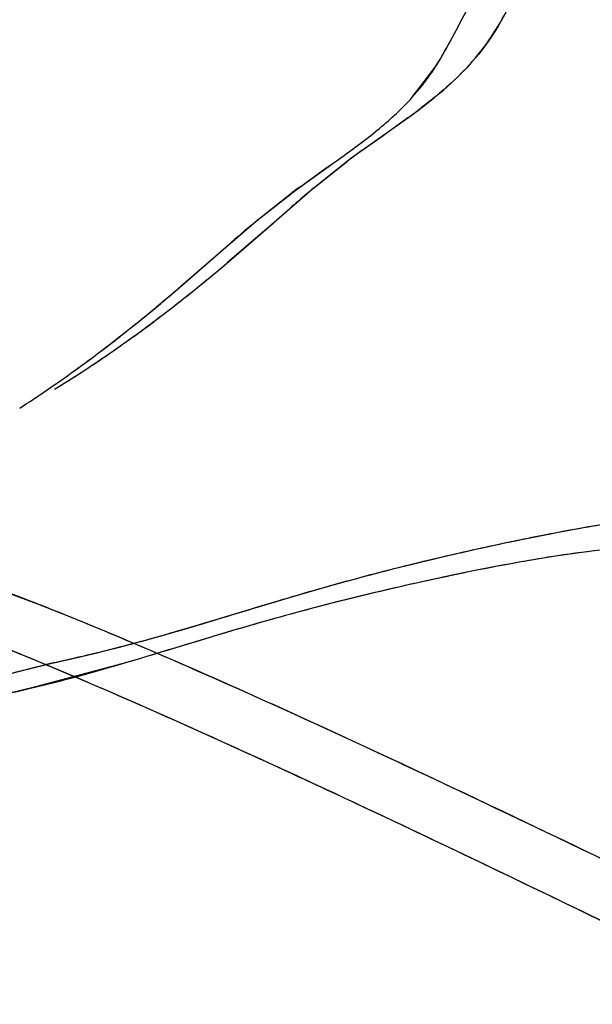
# Model space of a CAD drawing. Header units: inches. Extents: x 3 to 177, y 3 to 114.
# Tile 41 of 95: x 154.9942 to 155.0489, y 70.1311 to 70.2253. Entities that reach past the tile are written whole.
import ezdxf

# ---------------------------------------------------------------- set-up
doc = ezdxf.new("R2010")
doc.units = ezdxf.units.IN
doc.header["$LTSCALE"] = 9.973333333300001
doc.header["$MEASUREMENT"] = 0
doc.layers.get('0').update_dxf_attribs({"linetype": 'CONTINUOUS'})

msp = doc.modelspace()

# ---------------------------------------------------------------- linework, layer by layer
at = {"color": 7, "linetype": 'Continuous'}
for p, q in [((155.0317071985, 70.2178901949), (155.0339914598, 70.2209069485)), ((155.0317047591, 70.2178923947), (155.03235947, 70.218650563)), ((155.0295178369, 70.2146633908), (155.0307454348, 70.2155349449)), ((155.0312848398, 70.2159255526), (155.0295189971, 70.2146615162)), ((155.0295189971, 70.2146615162), (155.0258441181, 70.2120289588)), ((155.0268949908, 70.21279844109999), (155.0289297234, 70.21424626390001)), ((155.0289297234, 70.21424626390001), (155.0295178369, 70.2146633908)), ((155.0205916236, 70.2090480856), (155.024238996, 70.2116506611)), ((155.0258441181, 70.2120289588), (155.0221549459, 70.2090980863)), ((155.0222591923, 70.2091848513), (155.0255043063, 70.2117719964)), ((155.0233578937, 70.21102941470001), (155.0242373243, 70.21165335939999)), ((155.0242373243, 70.21165335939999), (155.0251776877, 70.2123204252)), ((155.0212916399, 70.2095584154), (155.0233578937, 70.21102941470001)), ((155.020975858, 70.20932885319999), (155.0212916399, 70.2095584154)), ((155.0169793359, 70.2062103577), (155.0205916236, 70.2090480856)), ((155.0171353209, 70.2063383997), (155.02023613, 70.2087826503)), ((155.0221549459, 70.2090980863), (155.0182606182, 70.2057359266)), ((155.0187151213, 70.20613253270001), (155.0199938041, 70.20725150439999)), ((155.0133997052, 70.2031414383), (155.0169793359, 70.2062103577)), ((155.0141594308, 70.2021778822), (155.0183958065, 70.2058526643)), ((155.0169205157, 70.2061605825), (155.0171353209, 70.2063383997)), ((155.0183958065, 70.2058526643), (155.0187151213, 70.20613253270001)), ((155.0182606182, 70.2057359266), (155.0140452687, 70.202079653)), ((155.013400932, 70.2031396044), (155.0144260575, 70.2040369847)), ((155.0091987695, 70.1994785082), (155.0133997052, 70.2031414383)), ((155.0096208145, 70.1998431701), (155.013400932, 70.2031396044)), ((155.0139566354, 70.2020061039), (155.0141594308, 70.2021778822)), ((155.009007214, 70.199316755), (155.0096208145, 70.1998431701)), ((155.0091186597, 70.1980683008), (155.0095976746, 70.1984442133)), ((154.9993799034, 70.1917182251), (154.9997430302, 70.1919812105)), ((154.9969170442, 70.1690183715), (154.9890522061, 70.1719718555)), ((155.0044180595, 70.1638394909), (154.9951947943, 70.16136553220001)), ((154.9975339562, 70.16382598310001), (154.9966018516, 70.16360879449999)), ((154.9951947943, 70.16136553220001), (154.9909823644, 70.1603820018))]:
    msp.add_line(p, q, dxfattribs=at)
for centre, radius, start, end in [((154.9889086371, 70.2741412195), 0.0720056, 306.0515285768, 307.3546515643), ((154.9852387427, 70.26836913), 0.0688208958, 306.0523067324, 307.6459808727), ((154.9469423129, 70.3209544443), 0.1338734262, 305.2669185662, 306.0583850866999), ((155.0745187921, 70.14679115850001), 0.0813936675, 126.2783281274, 127.0269355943), ((155.0805258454, 70.1386208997), 0.09153456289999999, 125.8671788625, 126.2834540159), ((155.1078326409, 70.106637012), 0.1335624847, 130.1952115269, 131.1217300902), ((155.0709301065, 70.1409013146), 0.0847216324, 126.1306159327, 126.7524811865), ((155.102883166, 70.1124751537), 0.1259086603, 129.8169532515, 130.1894070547), ((155.1017002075, 70.104048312), 0.1327196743, 129.7014786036, 131.1157685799), ((154.9078890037, 70.3274152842), 0.1642503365, 308.1552097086, 310.2637968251), ((154.9091666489, 70.3257975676), 0.1621889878, 308.2593593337, 310.2480524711), ((154.9027519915, 70.3236279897), 0.1635342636, 308.5518844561, 310.5222185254), ((154.8988811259, 70.3283860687), 0.1696677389, 308.5727676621, 310.5565403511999), ((154.9242786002, 70.3065493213), 0.1377172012, 305.6568039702, 308.156485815), ((154.9207995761, 70.3110645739), 0.1434169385, 307.4313057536, 308.0115598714), ((154.9270813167, 70.3028298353), 0.1330597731, 305.6098779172, 307.4385974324), ((154.9168605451, 70.3057992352), 0.14079866, 305.8796870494, 308.5835347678), ((154.9127913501, 70.3110229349), 0.1474197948, 307.4137781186, 308.5536488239), ((154.9343484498, 70.29261602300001), 0.1205260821, 302.2900697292, 305.6283448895), ((154.9303876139, 70.29825379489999), 0.1274143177, 305.1713213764, 305.5992829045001), ((154.9206770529, 70.3007236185), 0.1344482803, 306.0206836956, 307.411288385), ((154.9338844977, 70.2932342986), 0.1212969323, 302.906775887, 305.1868511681), ((154.9268410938, 70.2922321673), 0.1239553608, 302.9003663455, 305.8171958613), ((154.9318197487, 70.2966246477), 0.1252654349, 301.6281646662, 302.2883426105), ((154.9351849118, 70.2912958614), 0.1189630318, 302.2891725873, 302.8881523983), ((154.9580630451, 70.3175167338), 0.1605054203, 283.4282684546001, 285.772246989), ((154.8794221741, 70.6520067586), 0.5041149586, 283.0556771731, 283.2933643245)]:
    msp.add_arc(centre, radius, start, end, dxfattribs=at)
for points, knots in [([(155.0307454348, 70.2155349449), (155.0315876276, 70.2161220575), (155.0332387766, 70.2173569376), (155.0356171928, 70.21936404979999), (155.0378343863, 70.2216369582), (155.0397460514, 70.22428861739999), (155.0413337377, 70.227228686), (155.042882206, 70.23021576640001), (155.0443430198, 70.2325985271), (155.0455963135, 70.2344377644), (155.0464125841, 70.2358813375), (155.0467048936, 70.2369600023), (155.0467726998, 70.2374913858)], [0, 0, 0, 0, 0.1114858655, 0.2237454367, 0.3377098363, 0.4553682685, 0.577334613, 0.7002285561, 0.820754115, 0.8804404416, 0.9420508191, 1, 1, 1, 1]), ([(155.0339914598, 70.2209069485), (155.0345536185, 70.2217896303), (155.0355699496, 70.2236356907), (155.0370133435, 70.2264306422), (155.0383261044, 70.2286927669), (155.0394822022, 70.2304119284), (155.0403384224, 70.2317287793), (155.0409623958, 70.2329982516), (155.0411541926, 70.2338707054), (155.0411987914, 70.234213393)], [0, 0, 0, 0, 0.2067349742, 0.4157651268, 0.6216296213, 0.7228530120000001, 0.8249366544, 0.9320851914, 1, 1, 1, 1]), ([(155.041194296, 70.2269843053), (155.040780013, 70.2262069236), (155.0397666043, 70.2243544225), (155.0385579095, 70.2226094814), (155.0377637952, 70.22166939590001)], [0, 0, 0, 0, 0.4171699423, 1, 1, 1, 1]), ([(155.03235947, 70.218650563), (155.03267417, 70.2190317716), (155.0339121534, 70.2206368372), (155.0349005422, 70.2224152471), (155.0356221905, 70.22376470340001)], [0, 0, 0, 0, 0.2441562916, 1, 1, 1, 1]), ([(155.0251776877, 70.2123204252), (155.0263401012, 70.21314165), (155.0286223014, 70.2148750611), (155.0307443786, 70.2168173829), (155.0317071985, 70.2178901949)], [0, 0, 0, 0, 0.4968116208, 1, 1, 1, 1]), ([(154.9969170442, 70.1690183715), (154.9935156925, 70.1703664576), (154.9876647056, 70.1725685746), (154.9799759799, 70.1748529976), (154.9744968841, 70.1757628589), (154.9705799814, 70.1754929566), (154.9678809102, 70.1741192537), (154.9660003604, 70.1721733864), (154.9641462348, 70.1700441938), (154.9617959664, 70.1681191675), (154.9597797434, 70.1664531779), (154.9584100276, 70.1649165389), (154.957640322, 70.1636768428), (154.9572187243, 70.1622852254), (154.9572824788, 70.1607306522), (154.9579186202, 70.15908531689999), (154.9594551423, 70.1567410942), (154.9620488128, 70.1540917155), (154.965378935, 70.15163823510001), (154.9687337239, 70.150400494), (154.97173959, 70.1506499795), (154.9742276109, 70.15190345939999), (154.9764143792, 70.1536365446), (154.9785033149, 70.1555478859), (154.9813829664, 70.1578818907), (154.9853289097, 70.1601332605), (154.9903390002, 70.16201409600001), (154.9954716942, 70.1633731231), (155.0006484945, 70.1645266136), (155.0057910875, 70.1658307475), (155.0126258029, 70.1678110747), (155.0212491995, 70.1705072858), (155.0317430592, 70.1733390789), (155.0420309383, 70.1756325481), (155.0521659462, 70.1775613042), (155.0609747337, 70.178356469), (155.0690877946, 70.1785241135), (155.0764355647, 70.1784602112), (155.0828222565, 70.17814092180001), (155.0870342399, 70.1770315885), (155.0888448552, 70.1760455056), (155.0898398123, 70.1751458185), (155.0904655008, 70.1739976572), (155.0906028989, 70.17263966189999), (155.0903473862, 70.1711817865), (155.0896269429, 70.169141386), (155.0883113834, 70.1667942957), (155.0869556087, 70.1651368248), (155.086243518, 70.1644258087)], [0, 0, 0, 0, 0.0541485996, 0.09248630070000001, 0.1185094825, 0.136094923, 0.1495043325, 0.1622251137, 0.1759070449, 0.1912640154, 0.2070727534, 0.2145565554, 0.2216337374, 0.2285082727, 0.2357511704, 0.2442151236, 0.2542805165, 0.2770777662, 0.2986623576, 0.3151656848, 0.3287532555, 0.3419778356, 0.3557977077, 0.3699732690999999, 0.3838853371, 0.4105812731, 0.4367412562, 0.4628956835, 0.4890993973, 0.5152394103, 0.5413952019, 0.5944014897, 0.6489504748, 0.7021894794, 0.7503848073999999, 0.8015276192, 0.832849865, 0.8704428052, 0.9103492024, 0.9271420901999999, 0.9342818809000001, 0.940677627, 0.9467350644, 0.9531711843, 0.9604647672, 0.9684910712, 0.9851072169, 1, 1, 1, 1]), ([(155.1854199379, 70.0768776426), (155.1618803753, 70.0889505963), (155.1207259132, 70.1099558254), (155.0668322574, 70.1368896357), (155.0316999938, 70.1538120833), (155.0103775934, 70.1634321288), (154.9987961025, 70.1683350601), (154.9896264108, 70.1718496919), (154.9825292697, 70.1741462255), (154.9771579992, 70.17539150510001), (154.9731591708, 70.1757440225), (154.970183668, 70.1753029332), (154.9680192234, 70.174165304), (154.966400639, 70.1726207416), (154.9649021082, 70.1708845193), (154.9631191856, 70.1691634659), (154.9610716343, 70.16754691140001), (154.9591255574, 70.1658252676), (154.9578265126, 70.1641329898), (154.9572979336, 70.1626000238), (154.957185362, 70.1608384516), (154.958212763, 70.1583699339), (154.9604344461, 70.1556683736), (154.9638241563, 70.1526172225), (154.9676361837, 70.1504152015), (154.9712925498, 70.1505853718), (154.9734427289, 70.151453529), (154.9753549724, 70.15276350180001), (154.9771507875, 70.1543058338), (154.9789193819, 70.1559031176), (154.981361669, 70.1578223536), (154.9846360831, 70.1597559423), (154.9887831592, 70.1614746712), (154.9930454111, 70.1627579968), (154.9973680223, 70.1637996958), (155.0017043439, 70.1647810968), (155.0074461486, 70.1662759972), (155.014602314, 70.1684312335), (155.023296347, 70.1710865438), (155.0321477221, 70.173410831), (155.0408337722, 70.17536790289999), (155.0492074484, 70.17702418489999), (155.0561832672, 70.17795442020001), (155.062152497, 70.178350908), (155.0674137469, 70.1785046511), (155.072280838, 70.1784921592), (155.0765793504, 70.1784181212), (155.0799865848, 70.178261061), (155.0832659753, 70.1779166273), (155.0861978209, 70.1772932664), (155.088609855, 70.1763179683), (155.0900682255, 70.1749384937), (155.0905425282, 70.173554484), (155.0905638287, 70.1724001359), (155.0903315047, 70.1711687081), (155.0897439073, 70.169444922), (155.0886795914, 70.1674136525), (155.0871343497, 70.1652888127), (155.0854170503, 70.16358571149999), (155.083053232, 70.1618264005), (155.0805290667, 70.1604846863), (155.0780494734, 70.159117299), (155.0756161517, 70.1575433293), (155.0726981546, 70.1552391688), (155.0694269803, 70.15209871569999), (155.0663756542, 70.14868201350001), (155.0635619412, 70.1451026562), (155.0609670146, 70.1414297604), (155.0584467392, 70.137734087), (155.0558236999, 70.1340380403), (155.0529137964, 70.13036289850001), (155.0501576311, 70.1273882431), (155.0476731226, 70.12508392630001), (155.0456957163, 70.1233525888), (155.0438485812, 70.121506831), (155.0423384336, 70.1194256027), (155.041449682, 70.1169395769), (155.041566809, 70.1139969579), (155.0428444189, 70.11084611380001), (155.0448641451, 70.1076742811), (155.0472696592, 70.1048167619), (155.0497868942, 70.1026586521), (155.0523059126, 70.1014426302), (155.0547323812, 70.1011571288), (155.056998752, 70.10164314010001), (155.0591126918, 70.1026776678), (155.0611308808, 70.1040886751), (155.063094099, 70.1057363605), (155.0650325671, 70.1074822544), (155.0675585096, 70.1097254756), (155.0720263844, 70.1129468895), (155.0791855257, 70.1156952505), (155.0865281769, 70.11688592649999), (155.0924371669, 70.1178429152), (155.0984532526, 70.11895536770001), (155.1058644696, 70.1204388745), (155.1145681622, 70.1222245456), (155.1234128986, 70.1236279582), (155.1332550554, 70.12384306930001), (155.1423417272, 70.1227260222), (155.1501372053, 70.1210457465), (155.1548651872, 70.1182749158), (155.1568223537, 70.1145364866), (155.1573334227, 70.1113228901), (155.1571732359, 70.108097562), (155.1564493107, 70.1052107), (155.1550844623, 70.1029593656), (155.1532231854, 70.10152591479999), (155.1511493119, 70.1006716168), (155.1489771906, 70.1000851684), (155.1467815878, 70.0995187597), (155.1439584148, 70.0984698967), (155.14064964, 70.0966688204), (155.1370363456, 70.0939644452), (155.1337078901, 70.0909263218), (155.1305987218, 70.0877465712), (155.1276084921, 70.0845936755), (155.12457276, 70.0814964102), (155.1220995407, 70.078733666), (155.1201110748, 70.0762413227), (155.1185456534, 70.0741050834), (155.1172621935, 70.0721960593), (155.1164805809, 70.07052453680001), (155.1161271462, 70.069256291), (155.1160961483, 70.0679625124), (155.1165216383, 70.0667003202), (155.1173534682, 70.06554282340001), (155.1189239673, 70.0640576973), (155.1214180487, 70.0625160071), (155.1246439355, 70.0611427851), (155.1278131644, 70.06026226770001), (155.1314363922, 70.0598656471), (155.1354306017, 70.0605832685), (155.1392792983, 70.0628537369), (155.1420898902, 70.06502746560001), (155.1444598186, 70.06658905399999), (155.147013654, 70.0679078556), (155.1505079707, 70.0691229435), (155.1549880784, 70.0700017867), (155.1597122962, 70.0704564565), (155.1646048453, 70.0706075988), (155.1713167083, 70.0706075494), (155.1781815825, 70.0700014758), (155.1849793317, 70.06810751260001), (155.1901863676, 70.0657934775), (155.1944346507, 70.06302820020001), (155.1978887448, 70.0602468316), (155.200659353, 70.0577187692), (155.2035065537, 70.0548244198), (155.2063094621, 70.0517036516), (155.208747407, 70.0485980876), (155.2103172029, 70.0461107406), (155.2109527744, 70.0443322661), (155.21102281, 70.0432717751), (155.2107121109, 70.04239087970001), (155.2100858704, 70.0417237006), (155.209236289, 70.0412271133), (155.2077790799, 70.0406936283), (155.2056189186, 70.0402803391), (155.202840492, 70.0399081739), (155.2000133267, 70.0394730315), (155.1973804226, 70.0387544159), (155.1951362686, 70.0375666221), (155.1933680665, 70.0359021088), (155.1916243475, 70.0328771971), (155.1911686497, 70.0289444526), (155.1915473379, 70.0247119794), (155.1923253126, 70.0212313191), (155.1936376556, 70.01800867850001), (155.1962569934, 70.0145979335), (155.2008754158, 70.01196931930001), (155.206829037, 70.0106680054), (155.2126324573, 70.00988052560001), (155.2163674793, 70.0092273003), (155.2181350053, 70.00889713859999)], [0, 0, 0, 0, 0.0930225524, 0.1624665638, 0.2118509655, 0.230125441, 0.2447142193, 0.2560677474, 0.2646457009, 0.2709255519, 0.2754188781, 0.2786925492, 0.2813470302, 0.2838690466, 0.28651404, 0.2894159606, 0.2925629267, 0.2956812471, 0.2985551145, 0.2999244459, 0.3013283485, 0.304669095, 0.3089668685, 0.3135690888, 0.320799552, 0.3235278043, 0.3261484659, 0.3288494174, 0.3316471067, 0.3344685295, 0.3372283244, 0.3425567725, 0.3477755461, 0.3529781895, 0.3581925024, 0.3634082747, 0.3686109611, 0.379051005, 0.3896842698, 0.4005739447, 0.4112195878, 0.4209891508, 0.4305810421, 0.4359381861, 0.4420187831, 0.4490852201, 0.4530502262, 0.4571352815, 0.4610754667, 0.464633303, 0.4676445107, 0.4701504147, 0.4713691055, 0.4726935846, 0.4741641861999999, 0.4757566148, 0.4790825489, 0.4821832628, 0.4849618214, 0.4875525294, 0.4925161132, 0.4949904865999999, 0.4975097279, 0.5026968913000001, 0.5080351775, 0.5134363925, 0.5187915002, 0.5240352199, 0.5292460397, 0.5345213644, 0.5399682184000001, 0.5457186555, 0.5487582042, 0.5518799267, 0.5549604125, 0.5579253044, 0.5608531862, 0.5640645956, 0.5680352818, 0.5726624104, 0.5772535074, 0.5811265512, 0.58423939, 0.5869416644, 0.5895548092, 0.5922761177, 0.5951661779, 0.5981944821, 0.6012837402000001, 0.6043393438, 0.6100736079, 0.6205566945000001, 0.6309032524, 0.6362090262, 0.6416069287, 0.6524141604, 0.6627840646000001, 0.6728549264, 0.6838554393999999, 0.697285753, 0.7049060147, 0.7119639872, 0.7155265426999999, 0.7193811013, 0.7232793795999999, 0.7268227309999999, 0.7297449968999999, 0.7323484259, 0.734934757, 0.7375859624, 0.7402583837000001, 0.7429032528, 0.7481561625, 0.7534364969, 0.7587381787, 0.7639869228, 0.7690715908, 0.7740177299, 0.7792358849, 0.7821013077, 0.7852240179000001, 0.7885523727, 0.7901654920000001, 0.7916926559, 0.7931530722, 0.7946442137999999, 0.7962869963, 0.7981169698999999, 0.8022164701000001, 0.8065090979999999, 0.8104202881, 0.8137370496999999, 0.8192694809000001, 0.8243096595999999, 0.8292943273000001, 0.8317782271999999, 0.8342747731, 0.8393835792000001, 0.8447211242, 0.8502944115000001, 0.8560541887, 0.8619246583, 0.8739056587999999, 0.8801235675, 0.886660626, 0.8938623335, 0.8978751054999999, 0.9022473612, 0.9070418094, 0.9121476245, 0.9169845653, 0.92092871, 0.9224143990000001, 0.9235845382, 0.9245909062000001, 0.9256033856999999, 0.9267340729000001, 0.9280238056, 0.9310431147, 0.934438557, 0.9378885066, 0.9410964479, 0.9439887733, 0.946725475, 0.9495220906, 0.9561014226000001, 0.9601796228, 0.9644842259, 0.9685915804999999, 0.9723164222, 0.9794031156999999, 0.9866716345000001, 0.9936774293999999, 1, 1, 1, 1]), ([(155.1854199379, 70.0768776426), (155.1637600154, 70.0879865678), (155.125400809, 70.1075678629), (155.0745111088, 70.13308645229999), (155.0364301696, 70.15158091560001), (155.0117253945, 70.1629273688), (154.9968090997, 70.16912060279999), (154.9887673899, 70.1721390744), (154.9824141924, 70.1741624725), (154.977490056, 70.1753161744), (154.9737316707, 70.175719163), (154.9708749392, 70.175463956), (154.9687225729, 70.1746162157), (154.967105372, 70.1733461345), (154.9657353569, 70.1718556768), (154.9643059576, 70.1702534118), (154.9625712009, 70.1687338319), (154.9607021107, 70.16723689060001), (154.9589649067, 70.1656348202), (154.9576035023, 70.163806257), (154.9570501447, 70.16149501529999), (154.9579007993, 70.15892632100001), (154.9597502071, 70.1564359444), (154.9621700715, 70.1540403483), (154.9647942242, 70.1520808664), (154.9673708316, 70.1508268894), (154.9697675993, 70.1504300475), (154.9719057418, 70.1507844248), (154.9737940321, 70.1516749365), (154.9761122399, 70.1533236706), (154.9786989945, 70.155792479), (154.9820997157, 70.15833918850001), (154.9857649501, 70.160264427), (154.9895567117, 70.1617241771), (154.9934394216, 70.16285353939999), (154.9973701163, 70.1637985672), (155.0013125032, 70.16469252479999), (155.0065356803, 70.166024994), (155.0130335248, 70.1679464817), (155.0208989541, 70.1703708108), (155.028933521, 70.1726000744), (155.0369649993, 70.1745252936), (155.0446995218, 70.1761522), (155.0522548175, 70.1775024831), (155.0587145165, 70.1781647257), (155.0644157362, 70.1784344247), (155.0694753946, 70.1785123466), (155.074114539, 70.1784734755), (155.0781357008, 70.1783608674), (155.0812187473, 70.1781550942), (155.0841442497, 70.1777561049), (155.0872646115, 70.1769997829), (155.0898094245, 70.1755994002), (155.0905148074, 70.1736529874), (155.0905734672, 70.1726205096), (155.0904118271, 70.1715141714), (155.0899481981, 70.169945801), (155.0890434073, 70.1680480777), (155.0877014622, 70.1660076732), (155.0861912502, 70.1643037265), (155.0841043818, 70.1625207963), (155.08128456, 70.1608465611), (155.0778284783, 70.1590553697), (155.0745793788, 70.1567816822), (155.0714939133, 70.1541303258), (155.0676062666, 70.1501985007), (155.0632704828, 70.1448517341), (155.0586798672, 70.1380192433), (155.0546412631, 70.13239714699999), (155.0508366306, 70.12805894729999), (155.0474847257, 70.1248750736), (155.0439415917, 70.12185420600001), (155.0417028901, 70.1184373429), (155.0414187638, 70.1151351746), (155.0421507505, 70.1123261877), (155.0436998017, 70.1094114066), (155.0457408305, 70.1065650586), (155.0479954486, 70.1041248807), (155.0502987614, 70.1023633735), (155.0525622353, 70.1013986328), (155.0554407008, 70.101108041), (155.0589281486, 70.1023789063), (155.0624638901, 70.105126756), (155.0658547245, 70.1082747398), (155.0704256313, 70.1119961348), (155.0768163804, 70.1149886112), (155.0834592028, 70.11640182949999), (155.0887798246, 70.1172445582), (155.0942315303, 70.1181493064), (155.1010455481, 70.1194689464), (155.1090783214, 70.1210958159), (155.1169455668, 70.1226649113), (155.1250500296, 70.1237280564), (155.1322600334, 70.12374835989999), (155.1386513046, 70.1231561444), (155.1440731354, 70.1223506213), (155.1487676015, 70.12132598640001), (155.1522917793, 70.11976815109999), (155.1545588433, 70.1181411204), (155.1562630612, 70.1158856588), (155.1571202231, 70.1130935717), (155.1573332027, 70.1101169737), (155.1570027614, 70.10723499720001), (155.1562135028, 70.104720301), (155.154894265, 70.1027985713), (155.1532073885, 70.1015379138), (155.1506964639, 70.1004675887), (155.1473514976, 70.0997613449), (155.1435025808, 70.098291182), (155.1399736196, 70.0961911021), (155.1367249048, 70.0936855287), (155.1337055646, 70.0909129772), (155.1308637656, 70.0880243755), (155.1281423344, 70.0851479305), (155.1254039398, 70.0823516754), (155.1231611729, 70.07993927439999), (155.1213743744, 70.0778313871), (155.1199736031, 70.0760559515), (155.1185449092, 70.0740996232), (155.117153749, 70.07203200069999), (155.1162855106, 70.0701231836), (155.1160731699, 70.0685417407), (155.1163095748, 70.0669367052), (155.1176696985, 70.0650666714), (155.1200349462, 70.0633048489), (155.1228925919, 70.06183892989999), (155.1266279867, 70.0604825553), (155.1309320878, 70.0597342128), (155.1354428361, 70.0606427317), (155.138962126, 70.0626438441), (155.142041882, 70.0649939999), (155.1452854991, 70.06715173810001), (155.1489609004, 70.0686482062), (155.1529167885, 70.0696487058), (155.1585984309, 70.0704502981), (155.1660426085, 70.0706776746), (155.1752407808, 70.07045565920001), (155.1830571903, 70.06885732), (155.1892084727, 70.0662734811), (155.1939757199, 70.0634107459), (155.198888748, 70.0594815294), (155.2030010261, 70.0553961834), (155.2063227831, 70.05167543), (155.2085856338, 70.0488107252), (155.2102450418, 70.0462413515), (155.2109441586, 70.0444971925), (155.2109774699, 70.0437420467)], [0, 0, 0, 0, 0.0927398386, 0.1640796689, 0.21688305, 0.2540238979, 0.2676267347, 0.2784065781, 0.2867390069, 0.2930134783, 0.297644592, 0.301087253, 0.3038323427, 0.3063253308, 0.3088495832, 0.3115425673, 0.314498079, 0.3176190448, 0.3206681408, 0.3234880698, 0.3261913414, 0.3293522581, 0.3334183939, 0.3379503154, 0.3422824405, 0.3458484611, 0.3487632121, 0.3513838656, 0.353974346, 0.3566501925, 0.3621900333, 0.3675777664, 0.372776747, 0.3779081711, 0.383033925, 0.3881706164, 0.3933086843, 0.3984345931, 0.4087038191, 0.4191188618, 0.4297918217, 0.4404633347, 0.4505778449, 0.4599019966, 0.4696899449, 0.4752893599, 0.4816437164, 0.4889650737, 0.4929650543, 0.4969628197, 0.5007486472, 0.5041416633, 0.5093960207, 0.510594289, 0.5118809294, 0.513298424, 0.5148343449, 0.5180972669, 0.5212642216, 0.5241125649, 0.5267416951, 0.5316892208, 0.5365575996, 0.5415704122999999, 0.5467504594, 0.5520399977, 0.5626174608, 0.5729092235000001, 0.5834039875, 0.5889565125, 0.5948696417, 0.6009827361, 0.6067534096, 0.6097791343, 0.6133396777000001, 0.6176549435, 0.6222927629, 0.6266541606, 0.6302703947, 0.6332585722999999, 0.6359092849, 0.6411091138, 0.6468595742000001, 0.6529282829, 0.6587416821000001, 0.6692541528, 0.6793959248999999, 0.6845416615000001, 0.6897831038, 0.7004474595, 0.7109814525, 0.721008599, 0.7310081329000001, 0.7420715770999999, 0.7483898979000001, 0.7554449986, 0.7629671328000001, 0.7665919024, 0.7700562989, 0.7734889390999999, 0.7771543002, 0.7810162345, 0.7847922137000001, 0.7881504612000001, 0.7909581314, 0.7935163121, 0.7960618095, 0.8012997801, 0.8065026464, 0.811679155, 0.8168860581, 0.8221085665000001, 0.8272838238, 0.8323215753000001, 0.8371942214, 0.8421947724, 0.8448659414, 0.8477195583, 0.8508092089, 0.8540906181, 0.8572200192, 0.8586784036, 0.8601152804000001, 0.8632943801, 0.8671179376, 0.8713249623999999, 0.8754696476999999, 0.8822564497, 0.8876584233, 0.8926290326, 0.8975421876, 0.9024364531, 0.9074118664, 0.9125731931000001, 0.9179510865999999, 0.9292386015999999, 0.9409039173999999, 0.9529612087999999, 0.9593439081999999, 0.9662447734, 0.9740750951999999, 0.9832544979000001, 0.988290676, 0.9930830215, 0.9971202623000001, 1, 1, 1, 1]), ([(155.1869463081, 70.03112272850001), (155.187273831, 70.03177800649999), (155.1880918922, 70.0330116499), (155.1897962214, 70.034489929), (155.1919100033, 70.0355635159), (155.1943657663, 70.0362352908), (155.1970039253, 70.0366575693), (155.1996268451, 70.03700327), (155.2020087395, 70.03743312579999), (155.2039765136, 70.0380520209), (155.2051857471, 70.0391092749), (155.2054620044, 70.0402462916), (155.2053452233, 70.041249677), (155.2049216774, 70.0423906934), (155.2039526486, 70.0442160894), (155.2022158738, 70.0466641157), (155.1997539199, 70.0496188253), (155.1970955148, 70.0524895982), (155.1944521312, 70.05510752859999), (155.1911577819, 70.0580453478), (155.1871615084, 70.061042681), (155.1822933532, 70.0637120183), (155.1774716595, 70.0655052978), (155.1726735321, 70.06661485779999), (155.1679078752, 70.0671977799), (155.1631914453, 70.0673997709), (155.1585417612, 70.0673838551), (155.1525785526, 70.06717554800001), (155.1468063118, 70.06645911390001), (155.1414738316, 70.06475045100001), (155.1367512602, 70.06222817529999), (155.1326992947, 70.0586227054), (155.1272514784, 70.05666696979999), (155.1231019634, 70.0568337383), (155.1194202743, 70.0578215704), (155.1163819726, 70.059049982), (155.1139815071, 70.0604262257), (155.1123637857, 70.06174522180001), (155.1114238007, 70.0627794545), (155.1107718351, 70.0638887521), (155.1104195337, 70.06548017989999), (155.1109160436, 70.0675525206), (155.1121792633, 70.0697476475), (155.1136477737, 70.0718178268), (155.1150983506, 70.0737384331), (155.1169421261, 70.0759880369), (155.1192398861, 70.0785217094), (155.1220551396, 70.08139609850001), (155.1248393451, 70.0843283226), (155.1277248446, 70.0872951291), (155.1307919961, 70.0901599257), (155.1340935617, 70.09276463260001), (155.1376858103, 70.0949558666), (155.1416138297, 70.0965111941), (155.1450441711, 70.0972252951), (155.1476237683, 70.0983098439), (155.1493565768, 70.0996056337), (155.1506955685, 70.1015996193), (155.1514756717, 70.1042022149), (155.1517736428, 70.107170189), (155.1514984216, 70.1102102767), (155.1505157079, 70.11302706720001), (155.1486532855, 70.1152382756), (155.1462526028, 70.1168086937), (155.142579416, 70.1182905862), (155.1377798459, 70.1192543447), (155.1322785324, 70.1200415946), (155.1258252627, 70.1205675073), (155.1185233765, 70.1204464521), (155.1102712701, 70.11924867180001), (155.1021925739, 70.1176119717), (155.093932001, 70.1159458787), (155.0855956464, 70.1143618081), (155.0773212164, 70.1131742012), (155.0705776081, 70.1114334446), (155.0654687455, 70.1089640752), (155.0617228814, 70.1063546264), (155.0582544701, 70.1031437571), (155.0552413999, 70.1005511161), (155.0526295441, 70.09896323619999), (155.0506133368, 70.0981888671), (155.0484613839, 70.09795548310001), (155.0461883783, 70.0984342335), (155.0438412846, 70.0997288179), (155.041494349, 70.101837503), (155.0392463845, 70.1045439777), (155.0373514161, 70.1075236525), (155.0361024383, 70.1104717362), (155.0358447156, 70.1132401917), (155.0364956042, 70.11563179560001), (155.0377621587, 70.1176574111), (155.0393938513, 70.119441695), (155.0412085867, 70.1210926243), (155.0430349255, 70.1227068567), (155.0452656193, 70.12488644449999), (155.0477701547, 70.1276626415), (155.0504428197, 70.1310857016), (155.0528801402, 70.13452442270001), (155.0552286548, 70.1379633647), (155.0576321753, 70.141386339), (155.0602162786, 70.1447408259), (155.0630104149, 70.1479703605), (155.0660014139, 70.15098949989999), (155.0691677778, 70.1536947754), (155.0725132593, 70.1559929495), (155.0760691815, 70.1578084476), (155.0789474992, 70.1595911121), (155.0810547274, 70.1615220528), (155.0825624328, 70.1633765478), (155.0838621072, 70.1655440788), (155.0846754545, 70.1675237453), (155.0849824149, 70.1691056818), (155.0849889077, 70.1701878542), (155.0847137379, 70.1711664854), (155.0839737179, 70.1723138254), (155.0824060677, 70.1734119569), (155.0800287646, 70.1742340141), (155.0772136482, 70.1747635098), (155.0730762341, 70.1751627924), (155.0679970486, 70.17526811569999), (155.0623336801, 70.1752918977), (155.0573537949, 70.1751671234), (155.052947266, 70.1749050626), (155.0476983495, 70.1743898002), (155.0412995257, 70.1733654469), (155.0334602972, 70.17176534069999), (155.0252920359, 70.16987270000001), (155.0170367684, 70.16766372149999), (155.0089433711, 70.16518800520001), (155.0022782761, 70.1631848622), (154.9969366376, 70.1617642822), (154.9929008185, 70.16083171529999), (154.9888655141, 70.15989223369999), (154.9848705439, 70.1587941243), (154.9809587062, 70.1573851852), (154.9771744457, 70.1555122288), (154.9736165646, 70.1530219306), (154.9709730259, 70.1504888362), (154.9686434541, 70.1487217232), (154.9667535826, 70.1477153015), (154.9646117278, 70.1472233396), (154.9621916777, 70.1474880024), (154.9595677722, 70.14864978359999), (154.9568833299, 70.15058439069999), (154.9543703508, 70.1530027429), (154.9524240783, 70.15554640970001), (154.9514749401, 70.1581826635), (154.9520175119, 70.1605756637), (154.9534200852, 70.162449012), (154.955206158, 70.164084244), (154.9571212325, 70.1656107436), (154.9588748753, 70.167177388), (154.9603191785, 70.1688167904), (154.9617370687, 70.1703265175), (154.963465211, 70.1715823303), (154.9657961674, 70.172353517), (154.9688980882, 70.1724802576), (154.9730015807, 70.1718990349), (154.9783949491, 70.170500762), (154.9853606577, 70.1681552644), (154.9941768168, 70.1647263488), (155.0105050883, 70.1577798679), (155.0375199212, 70.14519913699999), (155.060750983, 70.1338223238), (155.0743415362, 70.1270838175)], [0, 0, 0, 0, 0.0031787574, 0.0063366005, 0.009684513, 0.0133770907, 0.0173376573, 0.0212728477, 0.0248584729, 0.0278279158, 0.03018592, 0.0313679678, 0.0327624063, 0.0345091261, 0.0366207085, 0.0417167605, 0.047493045, 0.0533058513, 0.0586867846, 0.0636300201, 0.0724530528, 0.08029790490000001, 0.0876358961, 0.09470362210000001, 0.1016186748, 0.1084391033, 0.1151760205, 0.1217875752, 0.1343410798, 0.1402482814, 0.1459841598, 0.1574578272, 0.1634647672, 0.1706124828, 0.1750643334, 0.1799836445, 0.1847964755, 0.1870031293, 0.1890164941, 0.1908339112, 0.1925215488, 0.1959625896, 0.1997381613, 0.2034999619, 0.2069660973, 0.2101817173, 0.216117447, 0.2218001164, 0.2276395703, 0.2336628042, 0.2397564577, 0.2458379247, 0.2518817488, 0.2579497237, 0.2640665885, 0.2670390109, 0.270025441, 0.273316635, 0.2772697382, 0.2816975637, 0.2861939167, 0.2904279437, 0.2944211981, 0.2984931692, 0.3027619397, 0.311536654, 0.3196381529, 0.32688678, 0.3396104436, 0.3512223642, 0.3630175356, 0.3753781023, 0.3877914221, 0.3998224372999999, 0.4116705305, 0.4178053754, 0.4243520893, 0.4313899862, 0.4383143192, 0.4415458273, 0.444608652, 0.4476135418, 0.4508053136, 0.4545249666, 0.459109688, 0.4644202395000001, 0.4697487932, 0.4743952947, 0.4781803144, 0.4815750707, 0.4849523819, 0.4884516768, 0.4920386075, 0.4955949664, 0.4990273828, 0.5055659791, 0.5118010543, 0.5178611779, 0.5238523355, 0.5298715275, 0.5360074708, 0.5422177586, 0.5483905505, 0.5544302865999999, 0.5602674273, 0.5659461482, 0.571756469, 0.5748804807, 0.5783046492, 0.5820892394, 0.585819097, 0.5875164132, 0.589057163, 0.5904712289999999, 0.5918626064, 0.5949029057, 0.5985386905, 0.6027331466, 0.6073010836, 0.6165632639, 0.6247615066, 0.6318778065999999, 0.6381738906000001, 0.6439121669, 0.6547564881, 0.6662726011, 0.6786263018, 0.6911337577, 0.7033444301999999, 0.7153498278, 0.7213302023, 0.7273242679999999, 0.7333222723, 0.7393081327, 0.7452923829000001, 0.7513371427, 0.7575770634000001, 0.7640488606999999, 0.7672001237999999, 0.7702400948, 0.7732731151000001, 0.7765883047, 0.7806126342, 0.7855841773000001, 0.7908845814, 0.7956922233, 0.7994291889, 0.8025872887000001, 0.8058790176, 0.8094429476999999, 0.8130822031, 0.8165075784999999, 0.8196259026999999, 0.8225568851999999, 0.8254849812, 0.8287916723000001, 0.8330439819, 0.8388385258, 0.8467205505, 0.8571889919, 0.8707155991, 0.8877574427, 0.9341772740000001, 1, 1, 1, 1]), ([(155.3080496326, 69.9689837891), (155.2997979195, 69.9731567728), (155.2875743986, 69.9795528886), (155.271028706, 69.9873630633), (155.2585893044, 69.9924809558), (155.2462135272, 69.99689235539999), (155.2360100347, 70.0000311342), (155.2280605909, 70.0021945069), (155.2223241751, 70.0036230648), (155.2166289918, 70.0049067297), (155.2107088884, 70.00605856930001), (155.2043018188, 70.00706157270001), (155.1986340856, 70.00790159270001), (155.1941577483, 70.0094484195), (155.1910808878, 70.0112561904), (155.1885148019, 70.01396975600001), (155.1868571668, 70.017574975), (155.1859534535, 70.0215408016), (155.1855638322, 70.02630259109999), (155.1863287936, 70.0307503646), (155.1888310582, 70.03382412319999), (155.191291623, 70.0353608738), (155.1942759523, 70.0362445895), (155.1975038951, 70.0367272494), (155.2001996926, 70.0370818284), (155.2021943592, 70.0375064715), (155.2037338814, 70.0379926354), (155.2050977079, 70.03885595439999), (155.2054980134, 70.0403110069), (155.2052607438, 70.0416009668), (155.2045939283, 70.0430737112), (155.2035753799, 70.0447432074), (155.2022695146, 70.0465482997), (155.2002374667, 70.049066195), (155.1975374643, 70.05204828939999), (155.1942817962, 70.0552901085), (155.1911261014, 70.0580457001), (155.1871963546, 70.0609903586), (155.1823059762, 70.0637835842), (155.176300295, 70.0658890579), (155.1703567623, 70.0669945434), (155.1644899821, 70.0673956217), (155.1587316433, 70.0673978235), (155.1531246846, 70.0671940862), (155.1477561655, 70.06654937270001), (155.1427324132, 70.0652875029), (155.1381878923, 70.0631165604), (155.1343278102, 70.0600650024), (155.1307691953, 70.0578364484), (155.1273810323, 70.0568808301), (155.1243687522, 70.0567366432), (155.1209165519, 70.05732926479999), (155.1172343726, 70.058627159), (155.1142312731, 70.06022074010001), (155.1122297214, 70.0618481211), (155.1111327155, 70.0631429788), (155.1105266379, 70.0645912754), (155.1105513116, 70.0661013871), (155.1110014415, 70.0675607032), (155.1119713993, 70.0694524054), (155.1134741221, 70.071585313), (155.115261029, 70.0739577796), (155.1170148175, 70.0760565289), (155.1192733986, 70.07855808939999), (155.1221765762, 70.0815132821), (155.1256264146, 70.0851659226), (155.1292560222, 70.0888041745), (155.1332091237, 70.0921754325), (155.1368743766, 70.09450682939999), (155.1400399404, 70.0959172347), (155.1425419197, 70.0966679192), (155.1450609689, 70.0972871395), (155.1474910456, 70.0981871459), (155.1496844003, 70.0998519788), (155.1511427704, 70.1026140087), (155.1517653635, 70.10606392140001), (155.1516414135, 70.1097845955), (155.1504570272, 70.1133150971), (155.1479121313, 70.11589902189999), (155.1447054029, 70.1175332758), (155.1411667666, 70.1185799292), (155.1375565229, 70.1192589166), (155.1330622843, 70.1199402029), (155.1279033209, 70.1204457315), (155.1221697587, 70.1205331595), (155.1169175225, 70.1201796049), (155.1119365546, 70.1194920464), (155.1070183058, 70.1185806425), (155.1020124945, 70.1175790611), (155.0968821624, 70.1165412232), (155.091682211, 70.1155175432), (155.0864923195, 70.1145560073), (155.0813572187, 70.1137474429), (155.0763138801, 70.1128822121), (155.0713601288, 70.1116099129), (155.0664879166, 70.10959274), (155.0626540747, 70.1070704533), (155.0597569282, 70.10453542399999), (155.0575371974, 70.10252481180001), (155.0552823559, 70.1006413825), (155.052942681, 70.0990909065), (155.0504343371, 70.0980902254), (155.0476726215, 70.09796609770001), (155.04474945, 70.0990555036), (155.0418545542, 70.101400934), (155.0391364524, 70.1046447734), (155.0369140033, 70.1082371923), (155.035755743, 70.1118450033), (155.0361910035, 70.1150888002), (155.0377237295, 70.1176705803), (155.0397852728, 70.11983749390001), (155.042057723, 70.1218221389), (155.0449024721, 70.1244692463), (155.0480085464, 70.1279105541), (155.0512484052, 70.1321697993), (155.0541931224, 70.1364449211), (155.0571231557, 70.1407064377), (155.0602903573, 70.1448662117), (155.0637709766, 70.1488194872), (155.0675434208, 70.1524116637), (155.0709408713, 70.1549885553), (155.0738061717, 70.1566490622), (155.0759635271, 70.1577901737), (155.0781009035, 70.1590513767), (155.0801807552, 70.16063431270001), (155.082128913, 70.1627283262), (155.0837713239, 70.1653201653), (155.0849394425, 70.1680678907), (155.0850800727, 70.1705379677), (155.08419055, 70.1720206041), (155.0832106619, 70.1728712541), (155.0819608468, 70.173543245), (155.0799007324, 70.1742732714), (155.0769106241, 70.174822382), (155.0730888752, 70.1751351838), (155.0692041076, 70.1752418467), (155.0644639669, 70.1752947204), (155.0592056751, 70.1752462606), (155.0535566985, 70.1749661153), (155.0469954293, 70.1743271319), (155.0389672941, 70.1729327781), (155.0291235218, 70.1708125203), (155.0189816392, 70.1682496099), (155.0089593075, 70.1651958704), (155.0007085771, 70.1627025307), (154.9940660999, 70.1610863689), (154.9890706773, 70.1599580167), (154.9841280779, 70.1585905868), (154.9793132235, 70.1566979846), (154.9755277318, 70.1544643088), (154.9727659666, 70.1521765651), (154.9707436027, 70.1503345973), (154.9686241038, 70.1486724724), (154.9662281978, 70.1474670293), (154.9633626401, 70.1471781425), (154.9601423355, 70.1482523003), (154.9569016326, 70.1505286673), (154.9543295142, 70.15303129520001), (154.9526957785, 70.1552882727), (154.951897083, 70.15689171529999), (154.9516174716, 70.1584354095), (154.9519060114, 70.1603196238), (154.9532835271, 70.1623737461), (154.9554997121, 70.1643375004), (154.9578455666, 70.1661705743), (154.959795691, 70.1681898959), (154.9615091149, 70.1701579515), (154.9636947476, 70.1717744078), (154.9668976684, 70.172553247), (154.9713606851, 70.17224755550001), (154.977582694, 70.170783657), (154.9861213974, 70.1679094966), (154.9975061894, 70.1633757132), (155.0122573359, 70.1569167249), (155.0308887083, 70.14827396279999), (155.0539128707, 70.1371876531), (155.081841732, 70.1234002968), (155.1304301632, 70.0989949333), (155.2072109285, 70.0596993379), (155.2728210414, 70.025741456), (155.3102746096, 70.006305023)], [0, 0, 0, 0, 0.0251572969, 0.0375281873, 0.0497633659, 0.0617360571, 0.0732613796, 0.0787970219, 0.0841487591, 0.0893431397, 0.09467965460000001, 0.1005499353, 0.1070002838, 0.110214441, 0.1133778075, 0.1166199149, 0.1202036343, 0.1240341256, 0.1276249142, 0.1332399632, 0.1356787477, 0.138198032, 0.1410122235, 0.1440845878, 0.1470726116, 0.1484166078, 0.149609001, 0.1515135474, 0.1524232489, 0.1535428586, 0.1550107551, 0.1568061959, 0.1588549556, 0.1610682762, 0.1656062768, 0.1697915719, 0.1735622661, 0.1769936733, 0.1831416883, 0.1887969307, 0.194225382, 0.1995395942, 0.2047734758, 0.2098876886, 0.2147965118, 0.2194588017, 0.2239247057, 0.2283623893, 0.2328447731, 0.2352186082, 0.2378599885, 0.2409807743, 0.2446855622, 0.2484506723, 0.2501583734, 0.2516788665, 0.2530271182, 0.2543277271, 0.2556975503, 0.2571517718, 0.260094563, 0.2627803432, 0.2652341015, 0.2675319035, 0.2719482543, 0.2765024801, 0.2812018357, 0.2859241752, 0.2906120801, 0.2929589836, 0.2953308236, 0.2977060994, 0.3000201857, 0.3023402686, 0.3050163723, 0.3082978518, 0.3117894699, 0.3150696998, 0.3181608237, 0.3213838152, 0.3247734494, 0.328170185, 0.3313721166, 0.3371396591, 0.3422573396, 0.3469548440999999, 0.3514469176, 0.3559293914, 0.3605616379, 0.3653359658, 0.3701697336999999, 0.3749804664, 0.3796944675, 0.38431274, 0.3888983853, 0.393581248, 0.3985934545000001, 0.4012975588, 0.4040511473, 0.4067425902, 0.4092842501, 0.4116609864, 0.4140026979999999, 0.4166280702, 0.4199523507, 0.4240302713, 0.4280974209, 0.4314067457, 0.4341087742, 0.4367185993, 0.4394400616, 0.4422226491, 0.44492648, 0.4500081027, 0.4548093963, 0.4594769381, 0.4641304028, 0.4688784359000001, 0.4736923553, 0.4784443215, 0.4830320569, 0.4852497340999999, 0.4874474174, 0.4896727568, 0.4919948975, 0.4945322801, 0.4974130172, 0.5002886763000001, 0.5026559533, 0.5037322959, 0.5048757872, 0.5061492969, 0.5075709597, 0.5108072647, 0.5143815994, 0.5179999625, 0.5213769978, 0.5272791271, 0.5323031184, 0.5367599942, 0.5452059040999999, 0.5544508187, 0.5641552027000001, 0.5736530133, 0.5829543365, 0.5875969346, 0.5922479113, 0.5968883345, 0.6015354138, 0.6062879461, 0.6087655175, 0.6112811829, 0.6137311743, 0.6160788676, 0.61848101, 0.6213525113, 0.6251024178, 0.6291864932, 0.6310530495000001, 0.6326645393, 0.6340187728, 0.6352512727, 0.6377592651, 0.6405239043, 0.6433168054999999, 0.645843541, 0.6481451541, 0.6504174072, 0.6531089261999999, 0.6569058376, 0.662488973, 0.6704649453, 0.6813953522, 0.6958204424, 0.7142703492, 0.7372701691, 0.7653423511, 0.7990078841, 0.8851989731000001, 1, 1, 1, 1]), ([(155.1030380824, 70.11778292), (155.1003336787, 70.1172415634), (155.0949032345, 70.1161376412), (155.0881191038, 70.1148349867), (155.0826994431, 70.1139510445), (155.077413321, 70.1131015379), (155.0708026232, 70.11163096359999), (155.0644678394, 70.10853641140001), (155.0599584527, 70.1047512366), (155.0565760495, 70.1016334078), (155.0530267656, 70.0989626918), (155.0495052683, 70.0978473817), (155.0466364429, 70.0982880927), (155.0443740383, 70.0993711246), (155.0420840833, 70.101241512), (155.0398548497, 70.103748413), (155.0378783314, 70.1066130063), (155.0364262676, 70.1095056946), (155.0358297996, 70.1122750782), (155.0362591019, 70.1155108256), (155.0385731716, 70.1188287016), (155.0421082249, 70.1218219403), (155.045419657, 70.1250067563), (155.0491841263, 70.1293259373), (155.0531895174, 70.1349227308), (155.0577617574, 70.1417170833), (155.0620833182, 70.14703327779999), (155.0659554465, 70.1509424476), (155.0690272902, 70.1535788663), (155.0722603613, 70.1558385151), (155.0745526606, 70.1570311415), (155.0756656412, 70.1576462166)], [0, 0, 0, 0, 0.0588704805, 0.1182857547, 0.1474359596, 0.1760683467, 0.2326006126, 0.2915023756, 0.324169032, 0.3579708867, 0.3897497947, 0.4185915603, 0.4335686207, 0.4506761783, 0.471507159, 0.496267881, 0.522069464, 0.5456337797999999, 0.5649443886, 0.5815995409, 0.6138679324, 0.64799238, 0.6808424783, 0.7117238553, 0.7701760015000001, 0.8275639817, 0.8865505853, 0.9160365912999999, 0.9449114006, 0.9728571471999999, 1, 1, 1, 1]), ([(155.0641048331, 70.1457595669), (155.0630701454, 70.14439973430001), (155.0610959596, 70.1416259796), (155.058215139, 70.1373874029), (155.0551730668, 70.1331526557), (155.0517055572, 70.12893873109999), (155.0483038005, 70.1256225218), (155.0453347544, 70.1230357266), (155.0432922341, 70.12088277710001), (155.0417706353, 70.1183249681), (155.0413223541, 70.1151183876), (155.0424393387, 70.1115414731), (155.044625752, 70.1079705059), (155.047315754, 70.1047276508), (155.0501839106, 70.10235376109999), (155.0530849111, 70.1012097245), (155.0558357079, 70.1012695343), (155.0583387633, 70.1022142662), (155.0615140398, 70.1042686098), (155.0643823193, 70.1069167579), (155.0673187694, 70.1095034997), (155.0702880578, 70.1117094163), (155.075655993, 70.1146001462), (155.0823422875, 70.1162380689), (155.0890379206, 70.1172792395), (155.0941605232, 70.1181485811), (155.0993217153, 70.1191348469), (155.1060969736, 70.1204854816), (155.1127318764, 70.12185894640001), (155.1193108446, 70.12299036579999), (155.1243246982, 70.1235636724), (155.1296795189, 70.1237710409), (155.1355815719, 70.1235105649), (155.140903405, 70.12284332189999), (155.1455153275, 70.122048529), (155.1501282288, 70.12091003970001), (155.1540576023, 70.1189324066), (155.1560626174, 70.1160517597), (155.1569826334, 70.11379580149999), (155.1573863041, 70.1106734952), (155.1570254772, 70.1071002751), (155.1559397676, 70.1040308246), (155.1539831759, 70.1019461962), (155.1516365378, 70.1008150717), (155.149165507, 70.1001294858), (155.1458306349, 70.0992838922), (155.1418915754, 70.0974815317), (155.1376658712, 70.0945140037), (155.1338365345, 70.0910722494), (155.1303054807, 70.0874343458), (155.1268743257, 70.0838439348), (155.1240028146, 70.08088293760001), (155.1217595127, 70.0783079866), (155.1200003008, 70.0761035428), (155.118213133, 70.0736459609), (155.1165597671, 70.0710703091), (155.1158975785, 70.0684639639), (155.1165936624, 70.0665284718), (155.1176309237, 70.065229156), (155.1190280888, 70.0640390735), (155.121289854, 70.0625946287), (155.1243507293, 70.0612269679), (155.1279483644, 70.0602073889), (155.1312062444, 70.0599296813), (155.1340190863, 70.0603256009), (155.137217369, 70.0615158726), (155.1406036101, 70.0638540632), (155.144505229, 70.0668051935), (155.1491278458, 70.06876250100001), (155.1541701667, 70.0699051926), (155.1595428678, 70.0704617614), (155.1651324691, 70.0706213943), (155.1708633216, 70.07058604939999), (155.1766953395, 70.07010854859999), (155.1825986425, 70.0689038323), (155.1885635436, 70.0666746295), (155.1934165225, 70.0637697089), (155.197332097, 70.0607335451), (155.2004867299, 70.0578997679), (155.2037259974, 70.05460378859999), (155.2063851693, 70.0516037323), (155.2083312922, 70.0491061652), (155.2095359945, 70.0473548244), (155.2104306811, 70.045760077), (155.2109618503, 70.0443655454), (155.2110260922, 70.0431433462), (155.2105734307, 70.04216416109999), (155.2097411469, 70.0414769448), (155.2081931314, 70.0407809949), (155.2057727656, 70.04029730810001), (155.2026337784, 70.0398828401), (155.199441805, 70.0393778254), (155.1965338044, 70.0384234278), (155.1941648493, 70.0368237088), (155.1924654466, 70.0345718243), (155.1914927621, 70.031706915), (155.1913237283, 70.0296028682), (155.1913231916, 70.0284768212)], [0, 0, 0, 0, 0.0137162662, 0.0273186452, 0.0411412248, 0.0555613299, 0.0710607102, 0.0792067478, 0.08717215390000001, 0.09481271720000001, 0.1027117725, 0.1123496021, 0.1242208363, 0.1362027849, 0.1460456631, 0.1538053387, 0.1606782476, 0.1676110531, 0.1750131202, 0.1909166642, 0.1988611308, 0.206425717, 0.2205681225, 0.2474771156, 0.2610971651, 0.2750298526, 0.2891683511, 0.3032788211, 0.3304857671, 0.3435538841, 0.3568519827, 0.3709641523, 0.3865266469, 0.4042111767, 0.4140119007, 0.4240118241, 0.4425954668, 0.4471612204, 0.4519268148, 0.4620321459, 0.4720421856, 0.4806094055, 0.4876435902, 0.4943605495, 0.5012532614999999, 0.5082254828, 0.5219568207, 0.5357078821, 0.5495406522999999, 0.5632257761, 0.5763972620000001, 0.5894099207, 0.5963268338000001, 0.6038000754, 0.6120497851, 0.6206791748, 0.6284649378, 0.632369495, 0.6367481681, 0.6416779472, 0.6470452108, 0.6582431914, 0.6684540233, 0.6769378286, 0.6842904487, 0.6910682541, 0.7041369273, 0.7171134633, 0.7302596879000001, 0.7440261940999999, 0.7585040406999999, 0.7735444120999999, 0.7888999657, 0.804491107, 0.8204421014, 0.8371104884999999, 0.8553577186, 0.8655921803, 0.8768576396, 0.8893676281, 0.9026738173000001, 0.9090106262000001, 0.9147747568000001, 0.9197208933, 0.9236630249, 0.9266727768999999, 0.9292684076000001, 0.9319972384, 0.9351499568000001, 0.9428181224, 0.9516680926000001, 0.96061255, 0.9687243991, 0.976035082, 0.9831942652, 0.9909609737, 1, 1, 1, 1]), ([(155.0641048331, 70.1457595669), (155.0631510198, 70.1445060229), (155.061325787, 70.14195513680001), (155.0586720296, 70.13806025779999), (155.055921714, 70.1341629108), (155.0528584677, 70.1302882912), (155.0499380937, 70.1271562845), (155.0472889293, 70.1247491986), (155.0452185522, 70.1229159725), (155.0433453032, 70.1209230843), (155.0419188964, 70.1186073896), (155.0413338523, 70.1157765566), (155.0420190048, 70.11253036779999), (155.0438087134, 70.1091991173), (155.0461846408, 70.10599871), (155.0487916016, 70.1033835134), (155.0514628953, 70.10172722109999), (155.054071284, 70.1011342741), (155.0565152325, 70.1014699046), (155.058770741, 70.1024679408), (155.061674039, 70.1044290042), (155.0649727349, 70.1074630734), (155.0689629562, 70.1109076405), (155.0733253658, 70.1133956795), (155.0777759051, 70.1150684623), (155.0823042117, 70.1161696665), (155.0869119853, 70.116958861), (155.0916019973, 70.1176956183), (155.097930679, 70.11885120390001), (155.1057314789, 70.1204092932), (155.114900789, 70.1223003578), (155.1225614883, 70.1234672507), (155.1289453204, 70.123756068), (155.1342702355, 70.12359703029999), (155.1390433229, 70.1230958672), (155.1431782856, 70.12246108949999), (155.1464864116, 70.1218406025), (155.1497470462, 70.1209221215), (155.1527502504, 70.1195465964), (155.1548429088, 70.1178172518), (155.1560457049, 70.1160616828), (155.1569133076, 70.11399841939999), (155.1573573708, 70.1111284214), (155.1571295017, 70.1077650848), (155.1562953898, 70.1047949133), (155.1547250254, 70.1025737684), (155.1526785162, 70.10124274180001), (155.1504520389, 70.1004602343), (155.1481469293, 70.0998870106), (155.1458553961, 70.0992137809), (155.1436675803, 70.09828058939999), (155.1408878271, 70.0967816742), (155.1363651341, 70.09356928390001), (155.1319097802, 70.0891329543), (155.1276709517, 70.0846559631), (155.1244627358, 70.0813858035), (155.1218510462, 70.0784483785), (155.1197539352, 70.075769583), (155.1180992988, 70.0734823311), (155.1165930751, 70.0710728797), (155.1159443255, 70.0687178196), (155.1164056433, 70.0669081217), (155.117233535, 70.0656736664), (155.1183991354, 70.0645361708), (155.1203616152, 70.0631168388), (155.1231554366, 70.0617072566), (155.1265441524, 70.0605455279), (155.1297096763, 70.0599870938), (155.1324979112, 70.06004703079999), (155.1349291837, 70.0606149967), (155.1377574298, 70.0618611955), (155.1408305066, 70.064040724), (155.1444404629, 70.0667303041), (155.1486529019, 70.0685857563), (155.1532441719, 70.0697327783), (155.1581370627, 70.0703533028), (155.1632414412, 70.07058914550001), (155.1702775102, 70.0706420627), (155.1774932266, 70.0701360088), (155.1846580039, 70.0682351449), (155.190152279, 70.0658320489), (155.1957419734, 70.0621688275), (155.2003637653, 70.0580627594), (155.2042041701, 70.0540817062), (155.2070753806, 70.05078550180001), (155.2091671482, 70.0479900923), (155.2103660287, 70.0458822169), (155.2107585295, 70.0449077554), (155.2108704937, 70.0444527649)], [0, 0, 0, 0, 0.0136932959, 0.0272575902, 0.0409748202, 0.0551512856, 0.0701676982, 0.07813201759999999, 0.086261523, 0.0942054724, 0.1018423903, 0.1096118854, 0.1186937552, 0.1300445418, 0.1422714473, 0.1532597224, 0.1619701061, 0.1692314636, 0.1760293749, 0.1830362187, 0.1904974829, 0.2063917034, 0.2219516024, 0.2362081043, 0.2497752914, 0.2631622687, 0.276657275, 0.2904088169, 0.3044333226, 0.3325797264, 0.3595569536, 0.3858396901, 0.3998187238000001, 0.4150535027, 0.4321092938, 0.4415020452, 0.4514191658, 0.4613549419, 0.4708831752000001, 0.4799603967, 0.4845192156, 0.4892628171, 0.4993092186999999, 0.5094145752, 0.5184229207, 0.5257863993, 0.5325051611, 0.5392868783, 0.5462281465, 0.5531608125, 0.5600211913, 0.5668611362, 0.5805865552, 0.6080633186, 0.6213261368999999, 0.6342094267, 0.6478828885, 0.6554634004, 0.6637826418, 0.6723937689, 0.680216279, 0.684052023, 0.6882578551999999, 0.692974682, 0.6981516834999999, 0.7092573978, 0.7200303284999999, 0.7292054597, 0.7370533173, 0.7441032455, 0.7507685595, 0.7637887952, 0.7767331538, 0.7898231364, 0.8034615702, 0.8177602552, 0.8326268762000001, 0.8478531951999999, 0.8789607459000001, 0.8950957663, 0.9120736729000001, 0.9308630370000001, 0.9529446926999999, 0.9656711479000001, 0.9789352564, 0.9909411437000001, 0.9959266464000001, 1, 1, 1, 1])]:
    msp.add_open_spline(points, degree=3, knots=knots, dxfattribs=at)
msp.add_open_spline([(155.0377637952, 70.22166939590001), (155.0362520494, 70.2198797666), (155.0344587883, 70.2183273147), (155.0325978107, 70.2169043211)], degree=3, dxfattribs=at)

doc.saveas('drawing.dxf')
